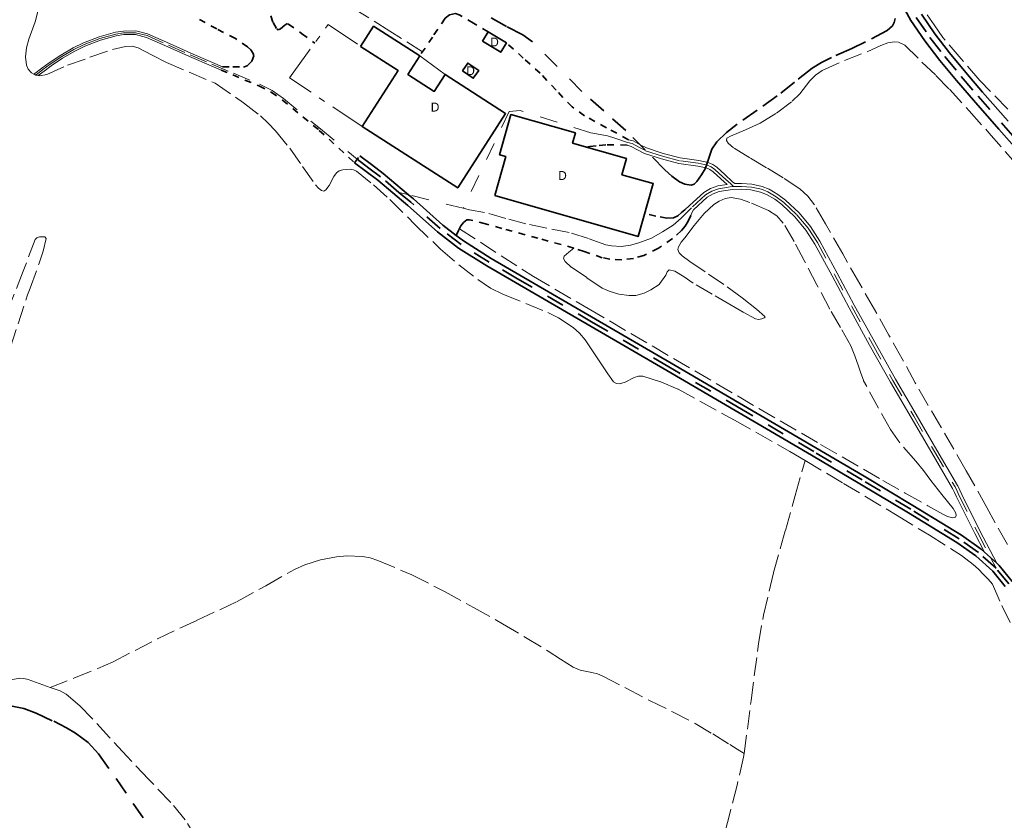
# Model space of a CAD drawing. Header units: metres. Extents: x 397317 to 400830, y 4588008 to 4590370.
# Tile 83 of 88: x 400258 to 400536, y 4589679 to 4589905. Entities that reach past the tile are written whole.
import ezdxf
from ezdxf.enums import TextEntityAlignment as Align

# ---------------------------------------------------------------- set-up
doc = ezdxf.new("R2010")
doc.units = ezdxf.units.M
doc.header["$MEASUREMENT"] = 0
for name, pattern in [('bt5mv20_filat', [17.375, 10, -2.75, 1.875, -2.75]), ('bt5mv20_nopinta', [10, 5, -5]), ('bt5mv20_tapia', [17.375, 10, -2.75, 1.875, -2.75]), ('bt5mv20_tlin1', [7, 5.25, -1.75]), ('bt5mv20_tlin7', [3.75, 1.875, -1.875])]:
    doc.linetypes.add(name, pattern=pattern)
for name, color, linetype, lineweight in [('COB01_LN', 7, 'Continuous', 15), ('EDI01_CN', 7, 'Continuous', 15), ('EDI01_LN', 7, 'Continuous', 15), ('ESP02_LN', 7, 'Continuous', 15), ('PAR01_LN', 7, 'Continuous', 15), ('TAN01_LN', 7, 'Continuous', 15), ('TAN02_LN', 7, 'Continuous', 15), ('VIA01_LN', 7, 'Continuous', 15), ('VIA04_LN', 7, 'Continuous', 15), ('VIA16_LN', 7, 'Continuous', 15), ('VIA19_LN', 7, 'Continuous', 15)]:
    doc.layers.add(name, color=color, linetype=linetype, lineweight=lineweight)
doc.styles.add('034', font='txt')

msp = doc.modelspace()

# ---------------------------------------------------------------- linework, layer by layer
at = {"layer": 'COB01_LN', "color": 92, "linetype": 'bt5mv20_nopinta', "lineweight": 35}
for points in [[(400505.26, 4589905.72, 215.09), (400505.02, 4589904.59, 214.99), (400504.48, 4589903.7, 214.9), (400502.96, 4589902.36, 214.75), (400496.88, 4589899.14, 214.32), (400493.06, 4589897.24, 214.07), (400487.23, 4589894.75, 213.74), (400484.43, 4589893.37, 213.56), (400481.78, 4589891.72, 213.35), (400476.85, 4589887.81, 212.74), (400471.93, 4589883.88, 211.97), (400466.29, 4589879.9, 211.05), (400460.62, 4589875.93, 210.04), (400457.62, 4589873.56, 209.22), (400454.86, 4589870.94, 208.51), (400453.5, 4589868.86, 208.29), (400452.24, 4589865.19, 208.03), (400451.56, 4589863.32, 207.92), (400450.58, 4589861.55, 207.81), (400449.23, 4589859.69, 207.69), (400448.47, 4589858.97, 207.64), (400447.67, 4589858.63, 207.6), (400445.81, 4589858.92, 207.57), (400444.33, 4589859.65, 207.59), (400442.14, 4589861.26, 207.7), (400440.16, 4589863.05, 207.88), (400434.66, 4589868.64, 208.69), (400429.16, 4589874.12, 209.51), (400422.95, 4589879.63, 210.2), (400416.73, 4589885.14, 210.69), (400409.79, 4589892.16, 210.95), (400402.84, 4589899.19, 210.98), (400400.09, 4589901.18, 210.95), (400395.48, 4589903.5, 210.91), (400390.89, 4589906.08, 210.86)], [(400255.34, 4589711.62, 189.6), (400259.04, 4589710.83, 189.35), (400262.59, 4589709.49, 189.13), (400267.53, 4589707.22, 188.84), (400271.14, 4589705.41, 188.62), (400273.72, 4589703.9, 188.47), (400277.24, 4589701.26, 188.24), (400280.2, 4589698.01, 188.03), (400285.13, 4589691.04, 187.75), (400289.99, 4589684.05, 187.49), (400294.75, 4589677.18, 187.05)]]:
    msp.add_polyline3d(points, dxfattribs=at)
at = {"layer": 'EDI01_LN', "color": 1, "linetype": 'Continuous', "lineweight": 35}
for points in [[(400354.22, 4589897.88, 209.53), (400364.83, 4589891.05, 209.53), (400354.68, 4589875.27, 211.47), (400381.7, 4589857.89, 211.77), (400395.21, 4589878.89, 212.31), (400378.12, 4589889.89, 211.91), (400375.06, 4589885.14, 211.91), (400367.58, 4589889.95, 211.91), (400370.94, 4589895.19, 209.53), (400357.89, 4589903.58, 209.53), (400354.22, 4589897.88, 209.53)], [(400388.66, 4589899.36, 212.76), (400393.83, 4589896.21, 212.76), (400395.45, 4589898.87, 212.76), (400390.28, 4589902.02, 212.76), (400388.66, 4589899.36, 212.76)], [(400383.01, 4589891, 212.32), (400386.08, 4589888.86, 212.32), (400387.59, 4589891.03, 212.32), (400384.52, 4589893.17, 212.32), (400383.01, 4589891, 212.32)], [(400392.11, 4589855.74, 209.66), (400432.67, 4589844.21, 215.7), (400436.9, 4589859.1, 215.78), (400428.04, 4589861.62, 215.63), (400429.34, 4589866.2, 211.54), (400414.12, 4589870.53, 211.96), (400414.94, 4589873.41, 211.67), (400396.71, 4589878.6, 211.14), (400393.49, 4589867.26, 210.22), (400395.24, 4589866.76, 210.22), (400392.11, 4589855.74, 209.66)]]:
    msp.add_polyline3d(points, dxfattribs=at)
at = {"layer": 'ESP02_LN', "color": 254, "linetype": 'bt5mv20_tlin7', "lineweight": 35}
for points in [[(400328.91, 4589906.52, 203.15), (400329.5, 4589904.58, 203.17), (400330.56, 4589902.76, 203.21), (400330.9, 4589902.55, 203.23), (400331.61, 4589902.84, 203.31), (400332.79, 4589903.91, 203.46), (400333.37, 4589904.25, 203.53), (400333.89, 4589904.18, 203.58), (400337.58, 4589901.5, 203.82), (400341.26, 4589898.82, 204.05)], [(400390.28, 4589902.02, 209.6), (400386.16, 4589904.43, 209.6), (400382.05, 4589906.83, 209.6), (400381.05, 4589907.12, 209.6), (400379.38, 4589906.81, 209.61), (400378.11, 4589905.82, 209.6), (400374.52, 4589900.51, 209.41), (400370.94, 4589895.19, 209.16)], [(400315.21, 4589892.13, 203), (400318.18, 4589892.09, 203), (400321.14, 4589892.04, 203), (400322.2, 4589892.37, 203.01), (400323.5, 4589893.71, 203.05), (400324.06, 4589895.23, 203.09), (400323.92, 4589895.87, 203.12), (400323.26, 4589896.86, 203.17), (400322.32, 4589897.75, 203.21), (400318.87, 4589900.11, 203.16), (400313.6, 4589902.79, 202.89), (400308.38, 4589905.66, 202.72)], [(400429.88, 4589871.52, 208.92), (400423.7, 4589874.89, 208.92), (400417.51, 4589878.26, 208.92), (400414, 4589880.77, 209.03), (400409.46, 4589885.53, 209.41), (400404.93, 4589890.32, 209.63), (400400.19, 4589894.59, 209.62), (400395.45, 4589898.87, 209.6)], [(400314.85, 4589891.18, 203), (400318.11, 4589889.81, 203.21), (400325.47, 4589886.73, 203.24), (400328.97, 4589884.93, 203.14), (400332.17, 4589882.71, 203.17), (400342.54, 4589874.16, 203.64), (400352.52, 4589865.02, 204.12), (400353.98, 4589866.96, 204.12)], [(400429.5, 4589869.93, 208.94), (400425.81, 4589870.11, 209.27), (400423.53, 4589870.02, 209.27), (400420.76, 4589869.81, 209.27), (400419.02, 4589869.57, 209.27), (400418.01, 4589869.42, 209.27)], [(400445.82, 4589851.72, 206.88), (400444.94, 4589850.92, 206.86), (400443.83, 4589850.03, 206.84), (400442.63, 4589849.47, 206.82), (400440.71, 4589849.33, 206.8), (400437.62, 4589849.94, 206.77), (400434.5, 4589850.66, 206.74)], [(400447.52, 4589850.09, 206.7), (400446.78, 4589848.47, 206.5), (400445.96, 4589847.07, 206.36), (400444.89, 4589845.83, 206.31), (400442.32, 4589843.58, 206.33), (400438.4, 4589840.84, 206.4), (400434.25, 4589838.83, 206.48), (400431.31, 4589837.96, 206.53), (400428.01, 4589837.54, 206.58), (400424.67, 4589837.73, 206.63), (400422.51, 4589838.17, 206.66), (400417.39, 4589839.96, 206.56), (400414.48, 4589840.9, 206.43), (400404.3, 4589843.69, 205.88), (400394.12, 4589846.47, 205.34), (400389.56, 4589847.72, 205.08), (400384.99, 4589848.89, 204.81), (400384.27, 4589848.84, 204.8), (400383.29, 4589848.14, 204.81), (400382.59, 4589847.15, 204.7), (400381.92, 4589845.83, 204.38), (400381.24, 4589844.5, 204.05)]]:
    msp.add_polyline3d(points, dxfattribs=at)
at = {"layer": 'PAR01_LN', "color": 3, "linetype": 'bt5mv20_tlin1', "lineweight": 15}
for points in [[(400263.16, 4589908.09, 201.17), (400262.29, 4589904.81, 200.94), (400260.48, 4589899.89, 200.54), (400259.8, 4589897.43, 200.35), (400259.55, 4589894.97, 200.19), (400259.84, 4589892.54, 200.06), (400260.34, 4589891.4, 200.01), (400261.2, 4589890.49, 199.97), (400261.25, 4589890.43, 199.97), (400261.94, 4589890.07, 199.95), (400261.97, 4589890.06, 199.95), (400262.49, 4589889.78, 199.94), (400262.79, 4589889.73, 199.93), (400263.16, 4589889.67, 199.93), (400263.6, 4589889.59, 199.92), (400265.57, 4589889.9, 199.91), (400271.43, 4589892.55, 200), (400277.75, 4589894.79, 200.24), (400284.11, 4589896.95, 200.57), (400287.81, 4589897.89, 200.79), (400289.67, 4589897.97, 200.91), (400291.39, 4589897.48, 201.01), (400295.38, 4589895.41, 201.25), (400299.36, 4589893.35, 201.49), (400313.14, 4589887.48, 201.59), (400321.18, 4589881.95, 201.6), (400325.95, 4589878.27, 201.92), (400328.16, 4589876.23, 202.12), (400330.19, 4589874.02, 202.23), (400334.2, 4589869.13, 202.21), (400337.84, 4589863.95, 202.22), (400341.49, 4589858.78, 202.24), (400342.31, 4589857.86, 202.24), (400343.21, 4589857.13, 202.24), (400343.85, 4589857, 202.27), (400344.39, 4589857.33, 202.33), (400345.31, 4589858.62, 202.48), (400346.69, 4589861.14, 202.74), (400347.41, 4589862.16, 202.84), (400348.17, 4589862.71, 202.9), (400349.25, 4589862.99, 202.91), (400351.26, 4589863.18, 202.9), (400352.23, 4589863.04, 202.89), (400353.06, 4589862.63, 202.9), (400357.85, 4589858.76, 203.17), (400362.45, 4589854.62, 203.37), (400369.59, 4589847.59, 203.21), (400376.77, 4589840.63, 202.84), (400381.95, 4589836.19, 202.47), (400387.32, 4589831.99, 202.15), (400390.96, 4589829.61, 202.02), (400394.42, 4589827.88, 201.91), (400407.14, 4589822.69, 201.59)], [(400371.72, 4589896.34, 209.21), (400362.46, 4589902.18, 209.08), (400353.21, 4589908.02, 208.94)], [(400537.11, 4589880.13, 214.14), (400529.16, 4589888.28, 214.5), (400523.94, 4589894.32, 214.76), (400518.74, 4589900.37, 215.13), (400516.24, 4589904, 215.44), (400514.27, 4589906.82, 215.78)], [(400482.77, 4589889.75, 212.84), (400484.62, 4589891.04, 213.04), (400490.9, 4589893.87, 213.4), (400497.32, 4589896.38, 213.53), (400501.22, 4589898.12, 213.52), (400503.17, 4589898.84, 213.5), (400505.09, 4589899.19, 213.53), (400506.17, 4589899.08, 213.57), (400507.97, 4589898.21, 213.66), (400512.84, 4589893.43, 213.94), (400516.77, 4589889.66, 214.12), (400520.57, 4589885.8, 214.19), (400526.19, 4589879.67, 213.89), (400531.72, 4589873.47, 213.55), (400538.53, 4589865.73, 213.44)], [(400536.95, 4589757.2, 207.75), (400531.14, 4589767.61, 207.54), (400525.32, 4589778.01, 207.32), (400518.14, 4589790.42, 207.06), (400510.94, 4589802.81, 206.82), (400507.23, 4589809.58, 206.84), (400503.51, 4589816.34, 207.04), (400499.38, 4589823.56, 207.31), (400495.25, 4589830.78, 207.62), (400490.43, 4589839.25, 208.1), (400485.61, 4589847.73, 208.52), (400482.45, 4589853.09, 208.66), (400480.57, 4589855.54, 208.73), (400478.3, 4589857.63, 208.79), (400473.64, 4589860.72, 208.91), (400468.88, 4589863.61, 209.01), (400464.24, 4589866.4, 209.03), (400459.59, 4589869.2, 209.03), (400458.04, 4589870.54, 209.02), (400457.58, 4589871.3, 209.02), (400457.71, 4589871.91, 209.03), (400458.78, 4589872.53, 209.19), (400462.98, 4589874.3, 209.73), (400467.13, 4589876.15, 210.28), (400471.78, 4589879.05, 210.99), (400476.15, 4589882.36, 211.72), (400478.3, 4589884.5, 212.1), (400481.19, 4589888.12, 212.62), (400482.77, 4589889.75, 212.84)], [(400382.18, 4589846.33, 204.5), (400403.04, 4589832.85, 204.24), (400418.49, 4589823.85, 203.87), (400442.6, 4589809.74, 203.5), (400466.7, 4589795.61, 203.31), (400484.21, 4589785.43, 203.43), (400501.74, 4589775.29, 203.95), (400508.1, 4589771.66, 204.66), (400514.47, 4589768.1, 205.63), (400518.71, 4589765.73, 205.9), (400520.08, 4589765.06, 205.9), (400521.51, 4589764.72, 205.9), (400522.28, 4589764.92, 205.9), (400522.49, 4589765.37, 205.9), (400522.37, 4589766.02, 205.91), (400521.65, 4589767.31, 205.9), (400518.48, 4589771.29, 205.65), (400515.32, 4589775.28, 205.32), (400513.3, 4589778.06, 205.12), (400511.06, 4589780.69, 204.9), (400506.54, 4589785.88, 204.51), (400503.95, 4589789.65, 204.36), (400500.54, 4589795.65, 204.24), (400496.36, 4589803.42, 204.1), (400496.29, 4589803.57, 204.1), (400495.6, 4589805.57, 204.12), (400494.93, 4589807.57, 204.21), (400493.89, 4589810.45, 204.59), (400492.71, 4589813.26, 204.96), (400489.79, 4589818.48, 205.3), (400486.76, 4589823.66, 205.55), (400483.15, 4589830.53, 205.78), (400479.56, 4589837.41, 206.02), (400476.73, 4589842.72, 206.22), (400473.66, 4589847.95, 206.43), (400471.82, 4589850, 206.59), (400469.47, 4589851.49, 206.82), (400464.17, 4589853.77, 207.08), (400461.55, 4589854.75, 207.02), (400458.88, 4589855.17, 206.9), (400457.19, 4589854.89, 206.82), (400455.58, 4589854.16, 206.74), (400454.07, 4589853.17, 206.65), (400451.33, 4589850.66, 206.48), (400448.47, 4589847.28, 206.27), (400445.81, 4589843.76, 206.09), (400444.82, 4589842.53, 206.05), (400444.01, 4589841.27, 206.03), (400443.86, 4589840.47, 206.01), (400444.26, 4589839.55, 205.98), (400445.11, 4589838.68, 205.95), (400447.22, 4589837.13, 205.88), (400452.52, 4589833.52, 205.64), (400457.82, 4589829.94, 205.38), (400462.03, 4589826.84, 205.28), (400466.05, 4589823.66, 205.24), (400468.43, 4589821.58, 205.16), (400468.49, 4589821.38, 205.02), (400468.29, 4589821.21, 204.72), (400467.59, 4589820.93, 204.26), (400466.68, 4589820.72, 204.19), (400465.82, 4589820.88, 204.17), (400462.36, 4589822.79, 204.18), (400458.91, 4589824.75, 204.2), (400453.57, 4589827.85, 204.25), (400448.23, 4589830.96, 204.3), (400445.64, 4589832.74, 204.32), (400443.04, 4589834.34, 204.33), (400441.4, 4589834.71, 204.34), (400440.86, 4589834.15, 204.33), (400440.42, 4589833.26, 204.32), (400438.76, 4589830.85, 204.24), (400438.54, 4589830.59, 204.23), (400436.21, 4589829.15, 204.38), (400434.3, 4589828.21, 204.54), (400431.95, 4589827.52, 204.64), (400430.07, 4589827.46, 204.63), (400427.19, 4589827.9, 204.56), (400424.45, 4589828.76, 204.52), (400422.51, 4589829.56, 204.54), (400418.13, 4589832.55, 204.54), (400413.75, 4589835.54, 204.54), (400412.04, 4589837.1, 204.34), (400411.54, 4589837.98, 204.32), (400411.73, 4589838.66, 204.57), (400413.1, 4589839.78, 205.5), (400414.48, 4589840.9, 206.43)], [(400255.3, 4589812.87, 196.3), (400260.16, 4589827.69, 196.78), (400260.84, 4589829.56, 196.99), (400263.33, 4589836.39, 197.66), (400264.53, 4589840, 197.74), (400265.41, 4589843.59, 197.77), (400265.05, 4589844.09, 197.77), (400263.5, 4589844.07, 197.77), (400262.74, 4589843.77, 197.77), (400262.3, 4589843.3, 197.77), (400258.89, 4589834.41, 197.71), (400255.45, 4589825.52, 197.57)], [(400407.14, 4589822.69, 201.59), (400410.13, 4589821.19, 201.51), (400414.24, 4589818.47, 201.38), (400416.06, 4589816.83, 201.31), (400417.68, 4589814.95, 201.24), (400420.17, 4589811.32, 201.09), (400422.56, 4589807.64, 200.94), (400424.05, 4589805.37, 200.89), (400425.72, 4589803.14, 200.93), (400426.53, 4589802.6, 200.98), (400427.34, 4589802.54, 201.02), (400428.94, 4589803.05, 201.09), (400431.52, 4589804.33, 201.19), (400432.79, 4589804.73, 201.25), (400433.98, 4589804.69, 201.3), (400439.03, 4589803.12, 201.53), (400443.94, 4589801.01, 201.76), (400459.85, 4589792.33, 202.26), (400475.5, 4589783.41, 202.87), (400479.8, 4589780.86, 203.15)], [(400462.63, 4589698.09, 198.02), (400464.53, 4589713.09, 198.58), (400466.66, 4589729.09, 199.21), (400468.04, 4589737.21, 199.65), (400470.92, 4589749.23, 200.61), (400474.25, 4589761.14, 201.62), (400477.02, 4589771, 202.38), (400479.8, 4589780.86, 203.15)], [(400479.8, 4589780.86, 203.15), (400490.67, 4589774.42, 203.87), (400505.81, 4589765.37, 204.88), (400514.95, 4589759.8, 205.49), (400523.98, 4589754.03, 206.11), (400527.28, 4589751.55, 206.87), (400528.8, 4589750.17, 207.22), (400530.23, 4589748.71, 207.16), (400531.49, 4589747.35, 206.84), (400532.75, 4589745.99, 206.51), (400535.41, 4589739.89, 206.81), (400538.57, 4589733.41, 207.27)], [(400266.49, 4589716.74, 189.8), (400273.25, 4589719.42, 189.93), (400280.01, 4589722.1, 190.05), (400284.31, 4589724.01, 190.21), (400290.57, 4589727.27, 190.63), (400296.84, 4589730.53, 191.06), (400308.08, 4589735.8, 191.6), (400319.34, 4589741.05, 192.16), (400327.43, 4589745.53, 192.85), (400335.57, 4589750.14, 193.56), (400338.45, 4589751.41, 193.72), (400342.91, 4589752.82, 193.91), (400347.45, 4589753.72, 194.02), (400350.35, 4589754, 194.05), (400354.77, 4589753.79, 194.09), (400356.95, 4589753.36, 194.11), (400359.07, 4589752.68, 194.13), (400368.71, 4589748.59, 194.27), (400377.97, 4589743.91, 194.39), (400386.17, 4589739.39, 194.33), (400394.31, 4589734.77, 194.15), (400400.79, 4589730.93, 193.98), (400407.24, 4589727.06, 193.8), (400410.75, 4589724.77, 193.75), (400414.28, 4589722.51, 193.8), (400416.3, 4589721.67, 194.03), (400419.54, 4589720.98, 194.69), (400421.15, 4589720.59, 195.01), (400422.68, 4589719.98, 195.21), (400429.24, 4589716.55, 195.71), (400435.81, 4589713.13, 196.07), (400442.31, 4589709.91, 196.28), (400448.77, 4589706.57, 196.5), (400453.71, 4589703.67, 196.76), (400458.53, 4589700.66, 197.31), (400460.58, 4589699.38, 197.67), (400462.63, 4589698.09, 198.02)], [(400266.49, 4589716.74, 189.8), (400263.4, 4589717.9, 189.75), (400260.32, 4589719.06, 189.7), (400259.13, 4589719.36, 189.71), (400257.92, 4589719.4, 189.76), (400255.44, 4589718.92, 189.94)], [(400308.04, 4589673.88, 188.12), (400304.68, 4589679.35, 188.27), (400300.61, 4589684.28, 188.42), (400294.38, 4589690.81, 188.65), (400288.17, 4589697.33, 188.87), (400283.27, 4589702.69, 189.01), (400278.38, 4589708.06, 189.12), (400274.94, 4589711.63, 189.23), (400271.09, 4589714.86, 189.38), (400269.31, 4589715.85, 189.51), (400266.49, 4589716.74, 189.8)], [(400462.63, 4589698.09, 198.02), (400462.4, 4589697.09, 197.95), (400460.61, 4589689.19, 197.43), (400458.52, 4589681.2, 197), (400456.47, 4589673.2, 196.69), (400454.41, 4589663.85, 196.41), (400452.36, 4589654.49, 196.13), (400449.98, 4589643.98, 195.77), (400447.62, 4589633.47, 195.43), (400445.29, 4589622.06, 195.13), (400443.19, 4589610.61, 194.89), (400441.21, 4589599.29, 194.67), (400439.22, 4589587.97, 194.49), (400437.08, 4589575.95, 194.38), (400434.95, 4589563.92, 194.28), (400432.99, 4589552.54, 194.11), (400431.07, 4589541.15, 193.94), (400429.84, 4589535.01, 193.91), (400429.35, 4589531.93, 193.89), (400429.15, 4589528.83, 193.83), (400429.16, 4589527.02, 193.78), (400429.16, 4589525.21, 193.72)]]:
    msp.add_polyline3d(points, dxfattribs=at)
at = {"layer": 'TAN01_LN', "color": 1, "linetype": 'bt5mv20_tapia', "lineweight": 15}
msp.add_polyline3d([(400378.12, 4589889.89, 209.16), (400370.94, 4589895.19, 209.16)], dxfattribs=at)
at = {"layer": 'TAN02_LN', "color": 7, "linetype": 'bt5mv20_filat', "lineweight": 15}
msp.add_polyline3d([(400354.68, 4589875.27, 204.05), (400334.11, 4589888.97, 204.05), (400345.04, 4589904.02, 204.05), (400354.22, 4589897.88, 204.05)], dxfattribs=at)
at = {"layer": 'VIA01_LN', "color": 6, "linetype": 'bt5mv20_nopinta', "lineweight": 35}
for points in [[(400511.19, 4589906.08, 215.3), (400515.07, 4589900.42, 214.86), (400519.27, 4589894.99, 214.41), (400523.94, 4589889.36, 214.02), (400528.67, 4589883.77, 213.78), (400535.86, 4589875.6, 213.62), (400543.08, 4589867.44, 213.56)], [(400537.35, 4589746.04, 206.55), (400533.78, 4589750.44, 206.61), (400528.78, 4589754.92, 206.43), (400523.32, 4589758.75, 206.11), (400509.66, 4589767.15, 205.14), (400495.9, 4589775.4, 204.19), (400482.28, 4589783.41, 203.48), (400461.82, 4589795.39, 202.98), (400441.35, 4589807.35, 203.04), (400419.98, 4589819.79, 203.37), (400398.6, 4589832.21, 203.73), (400390.53, 4589836.94, 203.88), (400382.6, 4589841.91, 204.03), (400376.72, 4589846.45, 204.08), (400368.38, 4589853.86, 204.04), (400365.07, 4589856.64, 204.04), (400359.85, 4589861.03, 204.04), (400356.55, 4589863.51, 204.08), (400353.25, 4589865.99, 204.12)]]:
    msp.add_polyline3d(points, dxfattribs=at)
at = {"layer": 'VIA04_LN', "color": 1, "linetype": 'Continuous', "lineweight": 35}
for points in [[(400505.04, 4589913.75, 215.81), (400509.72, 4589905.18, 215.3), (400513.68, 4589899.4, 214.86), (400517.92, 4589893.91, 214.41), (400522.62, 4589888.25, 214.02), (400527.36, 4589882.64, 213.78), (400534.57, 4589874.46, 213.62), (400541.77, 4589866.32, 213.56)], [(400537.16, 4589876.74, 213.62), (400529.98, 4589884.9, 213.78), (400525.26, 4589890.46, 214.02), (400520.62, 4589896.07, 214.41), (400516.47, 4589901.43, 214.86), (400512.66, 4589906.98, 215.3)], [(400352.52, 4589865.02, 204.12), (400355.82, 4589862.54, 204.08), (400359.09, 4589860.08, 204.04), (400367.59, 4589852.94, 204.04), (400375.95, 4589845.52, 204.08), (400381.9, 4589840.91, 204.03), (400389.9, 4589835.9, 203.88), (400397.99, 4589831.16, 203.73), (400419.37, 4589818.74, 203.37), (400440.74, 4589806.3, 203.04), (400461.21, 4589794.34, 202.98), (400481.66, 4589782.36, 203.48), (400495.28, 4589774.35, 204.19), (400509.03, 4589766.11, 205.14), (400522.65, 4589757.73, 206.11), (400528.02, 4589753.97, 206.43), (400532.9, 4589749.6, 206.61), (400536.37, 4589745.32, 206.55)], [(400538.33, 4589746.76, 206.55), (400534.66, 4589751.28, 206.61), (400533.94, 4589751.93, 206.58), (400532.21, 4589753.48, 206.52), (400530.48, 4589755.03, 206.46), (400529.54, 4589755.87, 206.43), (400523.99, 4589759.77, 206.11), (400510.29, 4589768.19, 205.14), (400496.52, 4589776.45, 204.19), (400482.89, 4589784.45, 203.48), (400462.43, 4589796.44, 202.98), (400441.96, 4589808.4, 203.04), (400420.59, 4589820.84, 203.37), (400399.21, 4589833.26, 203.73), (400391.16, 4589837.98, 203.88), (400383.3, 4589842.91, 204.03), (400381.24, 4589844.5, 204.05), (400377.5, 4589847.39, 204.08), (400369.18, 4589854.78, 204.04), (400367.76, 4589855.98, 204.04), (400360.61, 4589861.98, 204.04), (400357.28, 4589864.48, 204.08), (400353.98, 4589866.96, 204.12)]]:
    msp.add_polyline3d(points, dxfattribs=at)
at = {"layer": 'VIA16_LN', "color": 42, "linetype": 'bt5mv20_nopinta', "lineweight": 15}
for points in [[(400262.47, 4589889.79, 199.94), (400264.49, 4589891.31, 200.04), (400266.5, 4589892.82, 200.19), (400269.78, 4589895, 200.19), (400273.24, 4589896.97, 200.19), (400276.11, 4589898.37, 200.35), (400280.55, 4589900.08, 200.91), (400285.09, 4589901.36, 201.37), (400287.28, 4589901.71, 201.47), (400290.66, 4589901.72, 201.51), (400293.89, 4589900.92, 201.61), (400300, 4589898.19, 202.01), (400306.08, 4589895.46, 202.41), (400312.19, 4589892.85, 202.82), (400318.31, 4589890.28, 203.21), (400325.69, 4589887.19, 203.24), (400329.23, 4589885.37, 203.14), (400332.48, 4589883.12, 203.17), (400342.86, 4589874.55, 203.64), (400353.25, 4589865.99, 204.12)], [(400459.62, 4589858.29, 207.57), (400458.79, 4589859.04, 207.55), (400456.56, 4589861.07, 207.51), (400454.32, 4589863.1, 207.47), (400453.3, 4589863.83, 207.46), (400452.15, 4589864.33, 207.48), (400449.61, 4589864.87, 207.55), (400444.33, 4589865.57, 207.76), (400439.5, 4589866.88, 207.97), (400434.73, 4589868.42, 208.28), (400432.82, 4589869.37, 208.51), (400430.95, 4589870.41, 208.78), (400429.62, 4589870.74, 208.94), (400426.08, 4589871.92, 209.27), (400423.94, 4589872.57, 209.27), (400419.29, 4589873.5, 209.27), (400399.29, 4589879.73, 209.27), (400396.22, 4589879.45, 209.27), (400383.25, 4589852.13, 205.22)], [(400383.25, 4589852.13, 205.22), (400367.76, 4589855.98, 204.63), (400366.37, 4589856.32, 204.58), (400365.07, 4589856.64, 204.04)], [(400459.62, 4589858.29, 207.57), (400459.23, 4589858.28, 207.56), (400455.35, 4589857.65, 207.41), (400453.47, 4589856.95, 207.33), (400451.66, 4589855.93, 207.25), (400447.69, 4589852.31, 206.9), (400444.81, 4589849.33, 206.58), (400442.54, 4589847.33, 206.49), (400439.56, 4589845.47, 206.45), (400436.44, 4589843.74, 206.4), (400432.87, 4589842.38, 206.48), (400430.53, 4589841.69, 206.53), (400427.88, 4589841.35, 206.58), (400425.16, 4589841.51, 206.63), (400423.52, 4589841.84, 206.66), (400418.6, 4589843.56, 206.56), (400413.17, 4589845.31, 206.33), (400406.87, 4589846.55, 206.08), (400400.93, 4589847.72, 205.83), (400395.25, 4589849.29, 205.73), (400389.24, 4589850.98, 205.61), (400384.97, 4589851.7, 205.29), (400383.25, 4589852.13, 205.22)], [(400459.62, 4589858.29, 207.57), (400461.84, 4589858.34, 207.64), (400464.64, 4589858.12, 207.7), (400467.45, 4589857.51, 207.72), (400469.3, 4589856.78, 207.67), (400471.68, 4589855.36, 207.53), (400473.78, 4589853.82, 207.37), (400477.5, 4589850.25, 207.06), (400480.64, 4589846.49, 206.83), (400483.31, 4589842.46, 206.63), (400488.15, 4589833.44, 206.38), (400492.99, 4589824.43, 206.19), (400498.75, 4589813.91, 206.02), (400504.63, 4589803.45, 206.02), (400510.49, 4589793.44, 206.22), (400516.36, 4589783.44, 206.38), (400522.19, 4589773.43, 206.3), (400522.74, 4589772.19, 206.3), (400523.31, 4589770.96, 206.3), (400528.49, 4589760.67, 206.44), (400532.21, 4589753.48, 206.56), (400533.78, 4589750.44, 206.61)]]:
    msp.add_polyline3d(points, dxfattribs=at)
at = {"layer": 'VIA19_LN', "color": 7, "linetype": 'Continuous', "lineweight": 15}
for points in [[(400261.97, 4589890.06, 199.95), (400262.16, 4589890.2, 199.94), (400264.18, 4589891.71, 200.04), (400266.2, 4589893.24, 200.19), (400269.51, 4589895.43, 200.19), (400273, 4589897.42, 200.19), (400275.9, 4589898.84, 200.35), (400280.38, 4589900.57, 200.91), (400284.98, 4589901.86, 201.37), (400287.24, 4589902.22, 201.47), (400290.72, 4589902.24, 201.51), (400294.06, 4589901.41, 201.61), (400300.21, 4589898.65, 202.01), (400306.29, 4589895.93, 202.41), (400312.38, 4589893.32, 202.82), (400315.21, 4589892.13, 203)], [(400263.16, 4589889.67, 199.93), (400264.79, 4589890.9, 200.04), (400266.8, 4589892.4, 200.19), (400270.05, 4589894.56, 200.19), (400273.48, 4589896.52, 200.19), (400276.31, 4589897.9, 200.35), (400280.71, 4589899.59, 200.91), (400285.2, 4589900.86, 201.37), (400287.32, 4589901.2, 201.47), (400290.6, 4589901.21, 201.51), (400293.72, 4589900.43, 201.61), (400299.79, 4589897.72, 202.01), (400305.87, 4589894.99, 202.41), (400311.99, 4589892.38, 202.82), (400314.85, 4589891.18, 203)], [(400429.5, 4589869.93, 208.94), (400430.65, 4589869.64, 208.78), (400432.44, 4589868.65, 208.51), (400434.42, 4589867.66, 208.28), (400439.27, 4589866.1, 207.97), (400444.17, 4589864.77, 207.76), (400449.48, 4589864.06, 207.55), (400451.9, 4589863.55, 207.48), (400452.89, 4589863.12, 207.46), (400453.81, 4589862.46, 207.47), (400456, 4589860.46, 207.51), (400457.75, 4589858.87, 207.51), (400455.14, 4589858.45, 207.41), (400453.12, 4589857.7, 207.33), (400451.17, 4589856.6, 207.25), (400447.11, 4589852.9, 206.9), (400445.82, 4589851.72, 206.88)], [(400429.88, 4589871.52, 208.92), (400431.26, 4589871.18, 208.78), (400433.2, 4589870.1, 208.51), (400435.04, 4589869.18, 208.28), (400439.73, 4589867.66, 207.97), (400444.49, 4589866.37, 207.76), (400449.75, 4589865.67, 207.55), (400452.4, 4589865.12, 207.48), (400453.7, 4589864.55, 207.46), (400454.83, 4589863.74, 207.47), (400457.11, 4589861.68, 207.51), (400459.34, 4589859.65, 207.55), (400459.92, 4589859.12, 207.58), (400461.86, 4589859.17, 207.64), (400464.76, 4589858.94, 207.7), (400467.69, 4589858.3, 207.72), (400469.67, 4589857.52, 207.67), (400472.14, 4589856.05, 207.53), (400474.31, 4589854.45, 207.37), (400478.1, 4589850.81, 207.06), (400481.31, 4589846.98, 206.83), (400484.02, 4589842.88, 206.63), (400488.87, 4589833.83, 206.38), (400493.72, 4589824.82, 206.19), (400499.47, 4589814.31, 206.02), (400505.35, 4589803.86, 206.02), (400511.2, 4589793.86, 206.22), (400517.07, 4589783.86, 206.38), (400522.9, 4589773.84, 206.3), (400522.94, 4589773.78, 206.3), (400522.94, 4589773.77, 206.3), (400523.49, 4589772.53, 206.3), (400524.05, 4589771.32, 206.3), (400529.22, 4589761.05, 206.44), (400533.94, 4589751.93, 206.58)], [(400447.52, 4589850.09, 206.7), (400447.72, 4589850.65, 206.71), (400448.26, 4589851.71, 206.9), (400452.15, 4589855.26, 207.25), (400453.82, 4589856.2, 207.33), (400455.56, 4589856.84, 207.41), (400459.3, 4589857.46, 207.56), (400461.82, 4589857.51, 207.64), (400464.52, 4589857.31, 207.7), (400467.21, 4589856.72, 207.72), (400468.93, 4589856.04, 207.67), (400471.22, 4589854.68, 207.53), (400473.25, 4589853.18, 207.37), (400476.9, 4589849.69, 207.06), (400479.98, 4589845.99, 206.83), (400482.6, 4589842.04, 206.63), (400487.42, 4589833.05, 206.38), (400492.26, 4589824.04, 206.19), (400498.03, 4589813.51, 206.02), (400503.91, 4589803.04, 206.02), (400509.78, 4589793.02, 206.22), (400515.65, 4589783.02, 206.38), (400521.47, 4589773.02, 206.3), (400521.99, 4589771.85, 206.3), (400522.57, 4589770.6, 206.3), (400527.75, 4589760.3, 206.44), (400530.48, 4589755.03, 206.46)]]:
    msp.add_polyline3d(points, dxfattribs=at)

# ---------------------------------------------------------------- texts
at = {"layer": 'EDI01_CN', "color": 251, "linetype": 'Continuous', "lineweight": 0, "style": '034'}
for p in [(400392.06, 4589899.11), (400385.3, 4589891.01), (400375.27, 4589880.73), (400411.27, 4589861.4)]:
    msp.add_text('D', height=2.5, dxfattribs=at).set_placement(p, align=Align.MIDDLE_CENTER)

doc.saveas('drawing.dxf')
